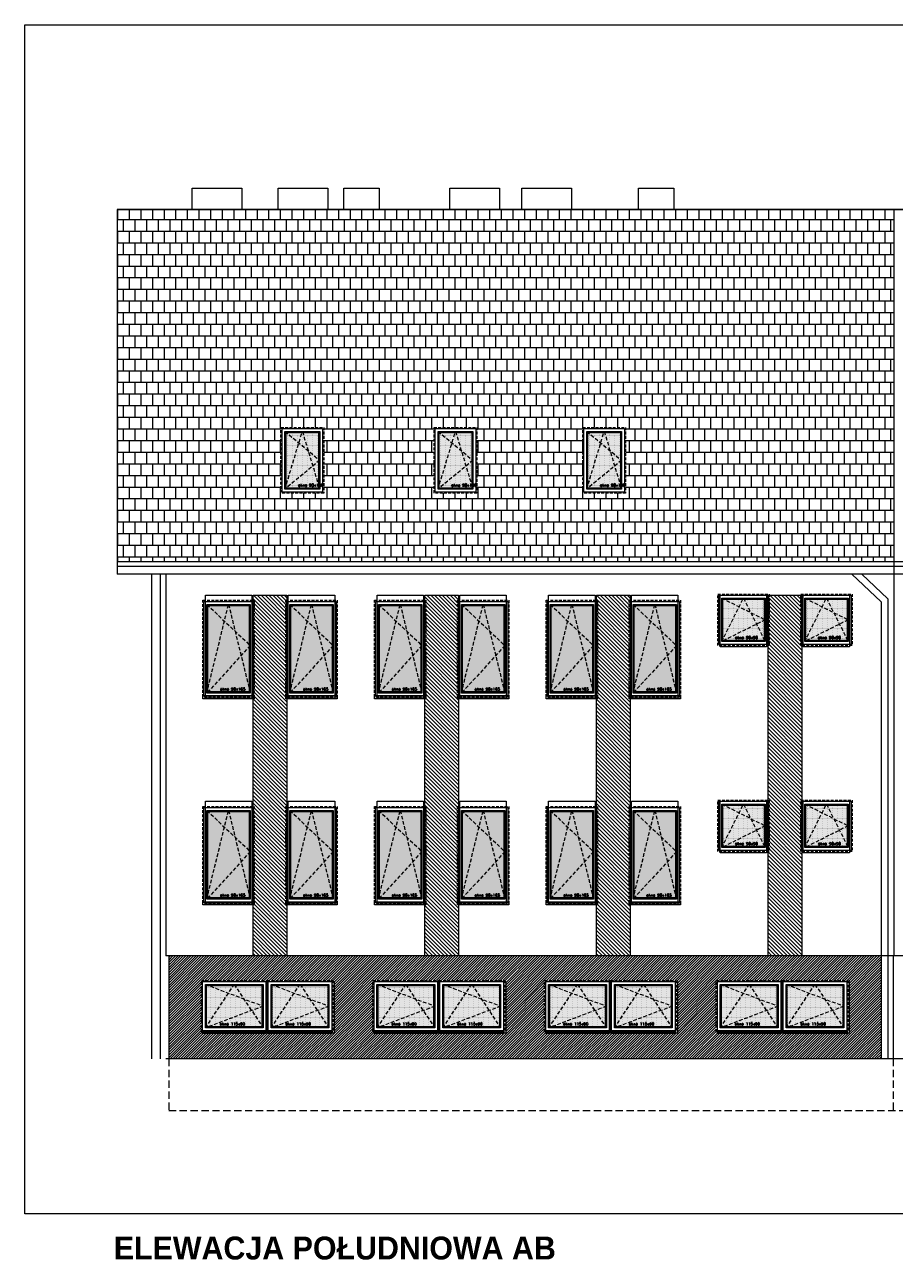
# Model space of a CAD drawing. Header units: millimetres. Extents: x -82287 to 177822, y -399756 to 0.
# Tile 15 of 228: x 53483 to 55002, y -241863 to -239700. Entities that reach past the tile are written whole.
import ezdxf
from ezdxf.enums import TextEntityAlignment as Align

# ---------------------------------------------------------------- set-up
doc = ezdxf.new("R2010")
doc.units = ezdxf.units.MM
doc.header["$MEASUREMENT"] = 0
for name, pattern in [('SUŁOSZOWA - PB 21 03$0$CACHE', [9.525, 6.35, -3.175]), ('SUŁOSZOWA - PB 21 03$0$CARKOVANA', [7.5, 5, -2.5]), ('SUŁOSZOWA - PB 21 03$0$HIDDEN', [9.525, 6.35, -3.175])]:
    doc.linetypes.add(name, pattern=pattern)
doc.layers.add('FL_XREF', color=252, linetype='Continuous')
for name, color, linetype, lineweight in [('SUŁOSZOWA - PB 21 03$0$! opisy okien elewacja', 251, 'Continuous', 0), ('SUŁOSZOWA - PB 21 03$0$!! 0_ Istn-okna', 251, 'Continuous', 0), ('SUŁOSZOWA - PB 21 03$0$!! 0_ Istn-sciany', 251, 'Continuous', 0), ('SUŁOSZOWA - PB 21 03$0$!! 0_ Opis', 251, 'Continuous', 0), ('SUŁOSZOWA - PB 21 03$0$!! 0_ WIDOK ELEWACJA', 251, 'Continuous', 0), ('SUŁOSZOWA - PB 21 03$0$!! 0_Istn-cienka', 251, 'Continuous', 0), ('SUŁOSZOWA - PB 21 03$0$!! 0_Istn-drzwi', 251, 'Continuous', 0), ('SUŁOSZOWA - PB 21 03$0$!! 0_Opis_pom', 251, 'Continuous', 0), ('SUŁOSZOWA - PB 21 03$0$!! 1_ELEWACJA KOLOR', 251, 'Continuous', 0), ('SUŁOSZOWA - PB 21 03$0$!! 1_Hatch dach', 251, 'Continuous', 0), ('SUŁOSZOWA - PB 21 03$0$!! 1_OPIS POM NOWE', 251, 'Continuous', 0), ('SUŁOSZOWA - PB 21 03$0$!! 2_ELEWACJA COKÓŁ', 251, 'Continuous', 0), ('SUŁOSZOWA - PB 21 03$0$!! 2_NOWE OKNA WIDOk - remont', 251, 'Continuous', 0), ('SUŁOSZOWA - PB 21 03$0$!! 2_TYNK OBRYS', 251, 'Continuous', 0)]:
    doc.layers.add(name, color=color, linetype=linetype, lineweight=lineweight)
doc.styles.add('SUŁOSZOWA - PB 21 03$0$ARIAL', font='tahoma.ttf')
doc.styles.add('SUŁOSZOWA - PB 21 03$0$STYLE10', font='arialbd.ttf')
doc.styles.add('SUŁOSZOWA - PB 21 03$0$TXT', font='simplex.shx')
pattern_1 = [(315, (0, 0), (3.367596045, 3.367596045), [])]

# ---------------------------------------------------------------- blocks, each defined once
blk = doc.blocks.new('SUŁOSZOWA - PB 21 03$0$okno 90x180')
at = {"layer": 'SUŁOSZOWA - PB 21 03$0$!! 1_Hatch dach', "true_color": 0x575757}
h = blk.add_hatch(dxfattribs=at)
h.set_pattern_fill('DOTS', color=251)
h.set_pattern_definition([(0, (-9632.3096, -11392.1331), (0.79375, 1.5875), [0, -1.5875])])
h.paths.add_polyline_path([(9, -20), (81, -20), (81, -171), (9, -171)])
at = {"layer": 'SUŁOSZOWA - PB 21 03$0$!! 0_ Istn-okna', "linetype": 'SUŁOSZOWA - PB 21 03$0$CARKOVANA', "lineweight": 5}
blk.add_lwpolyline([(0, -11), (90, -11), (90, -180), (0, -180)], close=True, dxfattribs=at)
at = {"layer": 'SUŁOSZOWA - PB 21 03$0$!! 0_ Istn-okna'}
for points in [[(2, -13), (88, -13), (88, -178), (2, -178)], [(7, -18), (83, -18), (83, -173), (7, -173)], [(9, -20), (81, -20), (81, -171), (9, -171)], [(0, -178), (90, -178), (90, -183), (0, -183)]]:
    blk.add_lwpolyline(points, close=True, dxfattribs=at)
at = {"layer": 'SUŁOSZOWA - PB 21 03$0$!! 1_Hatch dach', "color": 251, "linetype": 'SUŁOSZOWA - PB 21 03$0$CACHE', "true_color": 0x575757}
for points in [[(7, -173), (45, -18), (83, -173)], [(7, -18), (83, -90), (7, -173)]]:
    blk.add_lwpolyline(points, dxfattribs=at)
at = {"insert": (30.1, -163.6), "char_height": 5, "attachment_point": 1, "style": 'SUŁOSZOWA - PB 21 03$0$TXT'}
blk.add_mtext_dynamic_manual_height_columns('okno 90x165', width=52.63, gutter_width=75, heights=[0], dxfattribs=at)
blk = doc.blocks.new('SUŁOSZOWA - PB 21 03$0$okno 90x90')
at = {"layer": 'SUŁOSZOWA - PB 21 03$0$!! 1_Hatch dach', "true_color": 0x575757}
h = blk.add_hatch(dxfattribs=at)
h.set_pattern_fill('DOTS', color=251)
h.set_pattern_definition([(0, (-9634.3096, -11214.1331), (0.79375, 1.5875), [0, -1.5875])])
h.paths.add_polyline_path([(7, 79), (79, 79), (79, 7), (7, 7)])
at = {"layer": 'SUŁOSZOWA - PB 21 03$0$!! 0_ Istn-okna', "linetype": 'SUŁOSZOWA - PB 21 03$0$CARKOVANA', "lineweight": 5}
blk.add_lwpolyline([(-2, 88), (88, 88), (88, -2), (-2, -2)], close=True, dxfattribs=at)
at = {"layer": 'SUŁOSZOWA - PB 21 03$0$!! 0_ Istn-okna'}
for points in [[(0, 86), (86, 86), (86, 0), (0, 0)], [(5, 81), (81, 81), (81, 5), (5, 5)], [(7, 79), (79, 79), (79, 7), (7, 7)]]:
    blk.add_lwpolyline(points, close=True, dxfattribs=at)
at = {"layer": 'SUŁOSZOWA - PB 21 03$0$!! 1_Hatch dach', "color": 251, "linetype": 'SUŁOSZOWA - PB 21 03$0$CACHE', "true_color": 0x575757}
for points in [[(5, 5), (43, 81), (81, 5)], [(5, 81), (81, 43), (5, 5)]]:
    blk.add_lwpolyline(points, dxfattribs=at)
at = {"insert": (28.1, 14.4), "char_height": 5, "attachment_point": 1, "style": 'SUŁOSZOWA - PB 21 03$0$TXT'}
blk.add_mtext_dynamic_manual_height_columns('okno 90x90', width=52.63, gutter_width=75, heights=[0], dxfattribs=at)
blk = doc.blocks.new('SUŁOSZOWA - PB 21 03$0$okno 115x115')
at = {"layer": 'SUŁOSZOWA - PB 21 03$0$!! 1_Hatch dach', "true_color": 0x575757}
h = blk.add_hatch(dxfattribs=at)
h.set_pattern_fill('DOTS', color=251, angle=360)
h.set_pattern_definition([(360, (-21873.4686, 1906.5186), (0.79375, 1.5875), [0, -1.5875])])
h.paths.add_polyline_path([(-12257.2, 13266.7), (-12160.2, 13266.7), (-12160.2, 13194.7), (-12257.2, 13194.7)])
h = blk.add_hatch(dxfattribs=at)
h.set_pattern_fill('ANSI31', color=251, scale=0.2, angle=360)
h.set_pattern_definition([(45, (0, 0), (-0.449012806, 0.449012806), [])])
h.paths.add_polyline_path([(-12264.2, 13187.7), (-12153.2, 13187.7), (-12153.2, 13182.7), (-12264.2, 13182.7)])
at = {"layer": 'SUŁOSZOWA - PB 21 03$0$!! 0_ Istn-okna', "linetype": 'SUŁOSZOWA - PB 21 03$0$CARKOVANA', "lineweight": 5}
blk.add_lwpolyline([(-12266.2, 13275.7), (-12151.2, 13275.7), (-12151.2, 13185.7), (-12266.2, 13185.7)], close=True, dxfattribs=at)
at = {"layer": 'SUŁOSZOWA - PB 21 03$0$!! 0_ Istn-okna'}
for points in [[(-12264.2, 13273.7), (-12153.2, 13273.7), (-12153.2, 13187.7), (-12264.2, 13187.7)], [(-12259.2, 13268.7), (-12158.2, 13268.7), (-12158.2, 13192.7), (-12259.2, 13192.7)], [(-12257.2, 13266.7), (-12160.2, 13266.7), (-12160.2, 13194.7), (-12257.2, 13194.7)], [(-12264.2, 13187.7), (-12153.2, 13187.7), (-12153.2, 13182.7), (-12264.2, 13182.7)]]:
    blk.add_lwpolyline(points, close=True, dxfattribs=at)
at = {"layer": 'SUŁOSZOWA - PB 21 03$0$!! 1_Hatch dach', "color": 251, "linetype": 'SUŁOSZOWA - PB 21 03$0$CACHE', "true_color": 0x575757}
for points in [[(-12259.2, 13192.7), (-12208.7, 13268.7), (-12158.2, 13192.7)], [(-12259.2, 13268.7), (-12158.2, 13230.7), (-12259.2, 13192.7)]]:
    blk.add_lwpolyline(points, dxfattribs=at)
at = {"insert": (-12234.1, 13202.1), "char_height": 5, "attachment_point": 1, "style": 'SUŁOSZOWA - PB 21 03$0$TXT'}
blk.add_mtext_dynamic_manual_height_columns('okno 115x90', width=52.63, gutter_width=75, heights=[0], dxfattribs=at)
blk = doc.blocks.new('SUŁOSZOWA - PB 21 03$0$OKNO POŁACIOWE')
at = {"layer": 'SUŁOSZOWA - PB 21 03$0$!! 1_Hatch dach', "true_color": 0x575757}
h = blk.add_hatch(dxfattribs=at)
h.set_pattern_fill('DOTS', color=251)
h.set_pattern_definition([(0, (62967.6391, -229507.4222), (0.79375, 1.5875), [0, -1.5875])])
h.paths.add_polyline_path([(72608.9, -218174.3), (72665.9, -218174.3), (72665.9, -218271.3), (72608.9, -218271.3)])
at = {"layer": 'SUŁOSZOWA - PB 21 03$0$!! 0_ Istn-okna', "linetype": 'SUŁOSZOWA - PB 21 03$0$CARKOVANA', "lineweight": 5}
blk.add_lwpolyline([(72599.9, -218165.3), (72674.9, -218165.3), (72674.9, -218280.3), (72599.9, -218280.3)], close=True, dxfattribs=at)
at = {"layer": 'SUŁOSZOWA - PB 21 03$0$!! 0_ Istn-okna'}
for points in [[(72601.9, -218167.3), (72672.9, -218167.3), (72672.9, -218278.3), (72601.9, -218278.3)], [(72606.9, -218172.3), (72667.9, -218172.3), (72667.9, -218273.3), (72606.9, -218273.3)], [(72608.9, -218174.3), (72665.9, -218174.3), (72665.9, -218271.3), (72608.9, -218271.3)]]:
    blk.add_lwpolyline(points, close=True, dxfattribs=at)
at = {"layer": 'SUŁOSZOWA - PB 21 03$0$!! 1_Hatch dach', "color": 251, "linetype": 'SUŁOSZOWA - PB 21 03$0$CACHE', "true_color": 0x575757}
for points in [[(72606.9, -218273.3), (72637.4, -218172.3), (72667.9, -218273.3)], [(72606.9, -218172.3), (72667.9, -218222.8), (72606.9, -218273.3)]]:
    blk.add_lwpolyline(points, dxfattribs=at)
at = {"insert": (72630, -218263.9), "char_height": 5, "attachment_point": 1, "style": 'SUŁOSZOWA - PB 21 03$0$TXT'}
blk.add_mtext_dynamic_manual_height_columns('okno 90x180', width=52.63, gutter_width=75, heights=[0], dxfattribs=at)
blk = doc.blocks.new('SUŁOSZOWA - PB 21 03')
at = {"layer": 'SUŁOSZOWA - PB 21 03$0$!! 1_ELEWACJA KOLOR'}
h = blk.add_hatch(dxfattribs=at)
h.set_pattern_fill('ANSI31', color=129, scale=1.5, angle=-90)
h.set_pattern_definition(pattern_1)
h.paths.add_polyline_path([(53819.56903, -240749.35053), (53878.56903, -240749.35053), (53878.56903, -241379.35053), (53819.56903, -241379.35053)])
h = blk.add_hatch(dxfattribs=at)
h.set_pattern_fill('ANSI31', color=129, scale=1.5, angle=-90)
h.set_pattern_definition(pattern_1)
h.paths.add_polyline_path([(54119.56903, -240749.35053), (54178.56903, -240749.35053), (54178.56903, -241379.35053), (54119.56903, -241379.35053)])
h = blk.add_hatch(dxfattribs=at)
h.set_pattern_fill('ANSI31', color=129, scale=1.5, angle=-90)
h.set_pattern_definition(pattern_1)
h.paths.add_polyline_path([(54419.56903, -240749.35053), (54478.56903, -240749.35053), (54478.56903, -241379.35053), (54419.56903, -241379.35053)])
h = blk.add_hatch(dxfattribs=at)
h.set_pattern_fill('ANSI31', color=129, scale=1.5, angle=-90)
h.set_pattern_definition(pattern_1)
h.paths.add_polyline_path([(54719.56903, -240749.35053), (54778.56903, -240749.35053), (54778.56903, -241379.35053), (54719.56903, -241379.35053)])
at = {"layer": 'SUŁOSZOWA - PB 21 03$0$!! 1_Hatch dach', "true_color": 0x990000}
h = blk.add_hatch(dxfattribs=at)
h.set_pattern_fill('AR-B88', color=14, scale=0.1, angle=180)
h.set_pattern_definition([(180, (0, 0), (-2e-15, -20.32), []), (270, (0, 0), (10.16, -20.32), [20.32, -20.32])])
h.paths.add_polyline_path([(54939.06903, -240075.35053), (53582.06903, -240075.35053), (53582.06903, -240691.16861), (54939.06903, -240691.16861)])
h.paths.add_polyline_path([(54470.65122, -240571.15298), (54395.65122, -240571.15298), (54395.65122, -240456.15298), (54470.65122, -240456.15298)], flags=16)
h.paths.add_polyline_path([(54468.65122, -240569.15298), (54397.65122, -240569.15298), (54397.65122, -240458.15298), (54468.65122, -240458.15298)], flags=0)
h.paths.add_polyline_path([(54463.65122, -240564.15298), (54402.65122, -240564.15298), (54402.65122, -240463.15298), (54463.65122, -240463.15298)], flags=0)
h.paths.add_polyline_path([(54463.04726, -240562.15298), (54405.06706, -240562.15298), (54402.65122, -240564.15298), (54404.65122, -240557.53003), (54404.65122, -240464.80872), (54405.06706, -240465.15298), (54432.54726, -240465.15298), (54433.15122, -240463.15298), (54433.75518, -240465.15298), (54461.65122, -240465.15298), (54461.65122, -240511.99724), (54463.65122, -240513.65298), (54461.65122, -240515.30872), (54461.65122, -240557.53003)], flags=0)
h.paths.add_polyline_path([(54210.75844, -240571.15298), (54135.75844, -240571.15298), (54135.75844, -240456.15298), (54210.75844, -240456.15298)], flags=16)
h.paths.add_polyline_path([(54208.75844, -240569.15298), (54137.75844, -240569.15298), (54137.75844, -240458.15298), (54208.75844, -240458.15298)], flags=0)
h.paths.add_polyline_path([(54203.75844, -240564.15298), (54142.75844, -240564.15298), (54142.75844, -240463.15298), (54203.75844, -240463.15298)], flags=0)
h.paths.add_polyline_path([(54203.15448, -240562.15298), (54145.17428, -240562.15298), (54142.75844, -240564.15298), (54144.75844, -240557.53003), (54144.75844, -240464.80872), (54145.17428, -240465.15298), (54172.65448, -240465.15298), (54173.25844, -240463.15298), (54173.8624, -240465.15298), (54201.75844, -240465.15298), (54201.75844, -240511.99724), (54203.75844, -240513.65298), (54201.75844, -240515.30872), (54201.75844, -240557.53003)], flags=0)
h.paths.add_polyline_path([(53943.10625, -240571.15298), (53868.10625, -240571.15298), (53868.10625, -240456.15298), (53943.10625, -240456.15298)], flags=16)
h.paths.add_polyline_path([(53941.10625, -240569.15298), (53870.10625, -240569.15298), (53870.10625, -240458.15298), (53941.10625, -240458.15298)], flags=0)
h.paths.add_polyline_path([(53936.10625, -240564.15298), (53875.10625, -240564.15298), (53875.10625, -240463.15298), (53936.10625, -240463.15298)], flags=0)
h.paths.add_polyline_path([(53935.50229, -240562.15298), (53877.52209, -240562.15298), (53875.10625, -240564.15298), (53877.10625, -240557.53003), (53877.10625, -240464.80872), (53877.52209, -240465.15298), (53905.00229, -240465.15298), (53905.60625, -240463.15298), (53906.21021, -240465.15298), (53934.10625, -240465.15298), (53934.10625, -240511.99724), (53936.10625, -240513.65298), (53934.10625, -240515.30872), (53934.10625, -240557.53003)], flags=0)
h.paths.add_polyline_path([(53896.934, -240560.99335), (53947.05305, -240560.99335), (53947.05305, -240553.49335), (53896.934, -240553.49335)], flags=24)
h.paths.add_polyline_path([(54164.58619, -240560.99335), (54214.70524, -240560.99335), (54214.70524, -240553.49335), (54164.58619, -240553.49335)], flags=24)
h.paths.add_polyline_path([(54424.47897, -240560.99335), (54474.59802, -240560.99335), (54474.59802, -240553.49335), (54424.47897, -240553.49335)], flags=24)
at = {"layer": 'SUŁOSZOWA - PB 21 03$0$!! 2_ELEWACJA COKÓŁ'}
h = blk.add_hatch(dxfattribs=at)
h.set_pattern_fill('ANSI31', color=250)
h.set_pattern_definition([(45, (-4038.4983, -39195.6034), (-2.24506403, 2.24506403), [])])
h.paths.add_polyline_path([(54917.06903, -241379.35053), (53672.06903, -241379.35053), (53672.06903, -241559.35053), (54917.06903, -241559.35053)])
h.paths.add_polyline_path([(54261.06903, -241514.35053), (54031.06903, -241514.35053), (54031.06903, -241512.35053), (54029.06903, -241512.35053), (54029.06903, -241422.35053), (54144.06903, -241422.35053), (54259.06903, -241422.35053), (54259.06903, -241424.35053), (54261.06903, -241424.35053)], flags=16)
h.paths.add_polyline_path([(54257.06903, -241510.35053), (54146.06903, -241510.35053), (54146.06903, -241424.35053), (54257.06903, -241424.35053)], flags=0)
h.paths.add_polyline_path([(54252.06903, -241505.35053), (54151.06903, -241505.35053), (54151.06903, -241429.35053), (54252.06903, -241429.35053)], flags=0)
h.paths.add_polyline_path([(54250.74008, -241503.35053), (54156.38482, -241503.35053), (54151.06903, -241505.35053), (54153.06903, -241502.34063), (54153.06903, -241430.10301), (54156.38482, -241431.35053), (54200.24008, -241431.35053), (54201.56903, -241429.35053), (54202.89798, -241431.35053), (54250.06903, -241431.35053), (54250.06903, -241466.59806), (54252.06903, -241467.35053), (54250.06903, -241468.10301), (54250.06903, -241502.34063)], flags=0)
h.paths.add_polyline_path([(54329.06903, -241512.35053), (54329.06903, -241422.35053), (54444.06903, -241422.35053), (54559.06903, -241422.35053), (54559.06903, -241424.35053), (54561.06903, -241424.35053), (54561.06903, -241514.35053), (54331.06903, -241514.35053), (54331.06903, -241512.35053)], flags=16)
h.paths.add_polyline_path([(54331.06903, -241510.35053), (54331.06903, -241424.35053), (54442.06903, -241424.35053), (54442.06903, -241510.35053)], flags=0)
h.paths.add_polyline_path([(54336.06903, -241505.35053), (54336.06903, -241429.35053), (54437.06903, -241429.35053), (54437.06903, -241505.35053)], flags=0)
h.paths.add_polyline_path([(54336.06903, -241505.35053), (54338.06903, -241502.34063), (54338.06903, -241430.10301), (54341.38482, -241431.35053), (54385.24008, -241431.35053), (54386.56903, -241429.35053), (54387.89798, -241431.35053), (54435.06903, -241431.35053), (54435.06903, -241466.59806), (54437.06903, -241467.35053), (54435.06903, -241468.10301), (54435.06903, -241502.34063), (54435.74008, -241503.35053), (54341.38482, -241503.35053)], flags=0)
h.paths.add_polyline_path([(54142.06903, -241510.35053), (54031.06903, -241510.35053), (54031.06903, -241424.35053), (54142.06903, -241424.35053)], flags=0)
h.paths.add_polyline_path([(54137.06903, -241505.35053), (54036.06903, -241505.35053), (54036.06903, -241429.35053), (54137.06903, -241429.35053)], flags=0)
h.paths.add_polyline_path([(54135.74008, -241503.35053), (54041.38482, -241503.35053), (54036.06903, -241505.35053), (54038.06903, -241502.34063), (54038.06903, -241430.10301), (54041.38482, -241431.35053), (54085.24008, -241431.35053), (54086.56903, -241429.35053), (54087.89798, -241431.35053), (54135.06903, -241431.35053), (54135.06903, -241466.59806), (54137.06903, -241467.35053), (54135.06903, -241468.10301), (54135.06903, -241502.34063)], flags=0)
h.paths.add_polyline_path([(54446.06903, -241510.35053), (54446.06903, -241424.35053), (54557.06903, -241424.35053), (54557.06903, -241510.35053)], flags=0)
h.paths.add_polyline_path([(54451.06903, -241505.35053), (54451.06903, -241429.35053), (54552.06903, -241429.35053), (54552.06903, -241505.35053)], flags=0)
h.paths.add_polyline_path([(54451.06903, -241505.35053), (54453.06903, -241502.34063), (54453.06903, -241430.10301), (54456.38482, -241431.35053), (54500.24008, -241431.35053), (54501.56903, -241429.35053), (54502.89798, -241431.35053), (54550.06903, -241431.35053), (54550.06903, -241466.59806), (54552.06903, -241467.35053), (54550.06903, -241468.10301), (54550.06903, -241502.34063), (54550.74008, -241503.35053), (54456.38482, -241503.35053)], flags=0)
h.paths.add_polyline_path([(53961.06903, -241514.35053), (53731.06903, -241514.35053), (53731.06903, -241512.35053), (53729.06903, -241512.35053), (53729.06903, -241422.35053), (53844.06903, -241422.35053), (53959.06903, -241422.35053), (53959.06903, -241424.35053), (53961.06903, -241424.35053)], flags=16)
h.paths.add_polyline_path([(53957.06903, -241510.35053), (53846.06903, -241510.35053), (53846.06903, -241424.35053), (53957.06903, -241424.35053)], flags=0)
h.paths.add_polyline_path([(53952.06903, -241505.35053), (53851.06903, -241505.35053), (53851.06903, -241429.35053), (53952.06903, -241429.35053)], flags=0)
h.paths.add_polyline_path([(53950.74008, -241503.35053), (53856.38482, -241503.35053), (53851.06903, -241505.35053), (53853.06903, -241502.34063), (53853.06903, -241430.10301), (53856.38482, -241431.35053), (53900.24008, -241431.35053), (53901.56903, -241429.35053), (53902.89798, -241431.35053), (53950.06903, -241431.35053), (53950.06903, -241466.59806), (53952.06903, -241467.35053), (53950.06903, -241468.10301), (53950.06903, -241502.34063)], flags=0)
h.paths.add_polyline_path([(54629.06903, -241512.35053), (54629.06903, -241422.35053), (54744.06903, -241422.35053), (54859.06903, -241422.35053), (54859.06903, -241424.35053), (54861.06903, -241424.35053), (54861.06903, -241514.35053), (54631.06903, -241514.35053), (54631.06903, -241512.35053)], flags=16)
h.paths.add_polyline_path([(54631.06903, -241510.35053), (54631.06903, -241424.35053), (54742.06903, -241424.35053), (54742.06903, -241510.35053)], flags=0)
h.paths.add_polyline_path([(54636.06903, -241505.35053), (54636.06903, -241429.35053), (54737.06903, -241429.35053), (54737.06903, -241505.35053)], flags=0)
h.paths.add_polyline_path([(54636.06903, -241505.35053), (54638.06903, -241502.34063), (54638.06903, -241430.10301), (54641.38482, -241431.35053), (54685.24008, -241431.35053), (54686.56903, -241429.35053), (54687.89798, -241431.35053), (54735.06903, -241431.35053), (54735.06903, -241466.59806), (54737.06903, -241467.35053), (54735.06903, -241468.10301), (54735.06903, -241502.34063), (54735.74008, -241503.35053), (54641.38482, -241503.35053)], flags=0)
h.paths.add_polyline_path([(53842.06903, -241510.35053), (53731.06903, -241510.35053), (53731.06903, -241424.35053), (53842.06903, -241424.35053)], flags=0)
h.paths.add_polyline_path([(53837.06903, -241505.35053), (53736.06903, -241505.35053), (53736.06903, -241429.35053), (53837.06903, -241429.35053)], flags=0)
h.paths.add_polyline_path([(53835.74008, -241503.35053), (53741.38482, -241503.35053), (53736.06903, -241505.35053), (53738.06903, -241502.34063), (53738.06903, -241430.10301), (53741.38482, -241431.35053), (53785.24008, -241431.35053), (53786.56903, -241429.35053), (53787.89798, -241431.35053), (53835.06903, -241431.35053), (53835.06903, -241466.59806), (53837.06903, -241467.35053), (53835.06903, -241468.10301), (53835.06903, -241502.34063)], flags=0)
h.paths.add_polyline_path([(54746.06903, -241510.35053), (54746.06903, -241424.35053), (54857.06903, -241424.35053), (54857.06903, -241510.35053)], flags=0)
h.paths.add_polyline_path([(54751.06903, -241505.35053), (54751.06903, -241429.35053), (54852.06903, -241429.35053), (54852.06903, -241505.35053)], flags=0)
h.paths.add_polyline_path([(54751.06903, -241505.35053), (54753.06903, -241502.34063), (54753.06903, -241430.10301), (54756.38482, -241431.35053), (54800.24008, -241431.35053), (54801.56903, -241429.35053), (54802.89798, -241431.35053), (54850.06903, -241431.35053), (54850.06903, -241466.59806), (54852.06903, -241467.35053), (54850.06903, -241468.10301), (54850.06903, -241502.34063), (54850.74008, -241503.35053), (54756.38482, -241503.35053)], flags=0)
h.paths.add_polyline_path([(54774.89678, -241502.1909), (54824.06345, -241502.1909), (54824.06345, -241494.6909), (54774.89678, -241494.6909)], flags=8)
h.paths.add_polyline_path([(54659.89678, -241502.1909), (54709.06345, -241502.1909), (54709.06345, -241494.6909), (54659.89678, -241494.6909)], flags=8)
h.paths.add_polyline_path([(54474.89678, -241502.1909), (54524.06345, -241502.1909), (54524.06345, -241494.6909), (54474.89678, -241494.6909)], flags=8)
h.paths.add_polyline_path([(54359.89678, -241502.1909), (54409.06345, -241502.1909), (54409.06345, -241494.6909), (54359.89678, -241494.6909)], flags=8)
h.paths.add_polyline_path([(54174.89678, -241502.1909), (54224.06345, -241502.1909), (54224.06345, -241494.6909), (54174.89678, -241494.6909)], flags=8)
h.paths.add_polyline_path([(54059.89678, -241502.1909), (54109.06345, -241502.1909), (54109.06345, -241494.6909), (54059.89678, -241494.6909)], flags=8)
h.paths.add_polyline_path([(53874.89678, -241502.1909), (53924.06345, -241502.1909), (53924.06345, -241494.6909), (53874.89678, -241494.6909)], flags=8)
h.paths.add_polyline_path([(53759.89678, -241502.1909), (53809.06345, -241502.1909), (53809.06345, -241494.6909), (53759.89678, -241494.6909)], flags=8)
at = {"layer": 'SUŁOSZOWA - PB 21 03$0$! opisy okien elewacja'}
blk.add_lwpolyline([(53420.42771, -239752.90582), (60543.65378, -239752.90582), (60543.65378, -241830.32956), (53420.42771, -241830.32956)], close=True, dxfattribs=at)
at = {"layer": 'SUŁOSZOWA - PB 21 03$0$!! 0_ Istn-sciany'}
blk.add_lwpolyline([(56742.06903, -241559.35053), (53667.06903, -241559.35053)], dxfattribs=at)
at = {"layer": 'SUŁOSZOWA - PB 21 03$0$!! 0_ WIDOK ELEWACJA'}
for p, q in [((54939.06903, -240075.35053), (54939.06903, -241379.35053)), ((54917.06903, -240760.78907), (54917.06903, -241559.35053)), ((54929.06903, -240755.57555), (54929.06903, -241559.35053))]:
    blk.add_line(p, q, dxfattribs=at)
for points in [[(53713.06903, -240038.35053), (53800.06903, -240038.35053), (53800.06903, -240075.35053), (53713.06903, -240075.35053)], [(53863.06903, -240038.35053), (53950.06903, -240038.35053), (53950.06903, -240075.35053), (53863.06903, -240075.35053)], [(53978.06903, -240038.35053), (54040.06903, -240038.35053), (54040.06903, -240075.35053), (53978.06903, -240075.35053)], [(54163.06903, -240038.35053), (54250.06903, -240038.35053), (54250.06903, -240075.35053), (54163.06903, -240075.35053)], [(54289.06903, -240038.35053), (54376.06903, -240038.35053), (54376.06903, -240075.35053), (54289.06903, -240075.35053)], [(54493.06903, -240038.35053), (54555.06903, -240038.35053), (54555.06903, -240075.35053), (54493.06903, -240075.35053)], [(53736.06903, -240749.35053), (53817.06903, -240749.35053), (53817.06903, -240929.35053), (53736.06903, -240929.35053)], [(53881.06903, -240749.35053), (53962.06903, -240749.35053), (53962.06903, -240929.35053), (53881.06903, -240929.35053)], [(54036.06903, -240749.35053), (54117.06903, -240749.35053), (54117.06903, -240929.35053), (54036.06903, -240929.35053)], [(54181.06903, -240749.35053), (54262.06903, -240749.35053), (54262.06903, -240929.35053), (54181.06903, -240929.35053)], [(54336.06903, -240749.35053), (54417.06903, -240749.35053), (54417.06903, -240929.35053), (54336.06903, -240929.35053)], [(54481.06903, -240749.35053), (54562.06903, -240749.35053), (54562.06903, -240929.35053), (54481.06903, -240929.35053)], [(54636.06903, -240749.35053), (54717.06903, -240749.35053), (54717.06903, -240839.35053), (54636.06903, -240839.35053)], [(54781.06903, -240749.35053), (54862.06903, -240749.35053), (54862.06903, -240839.35053), (54781.06903, -240839.35053)], [(53736.06903, -241109.35053), (53817.06903, -241109.35053), (53817.06903, -241289.35053), (53736.06903, -241289.35053)], [(53881.06903, -241109.35053), (53962.06903, -241109.35053), (53962.06903, -241289.35053), (53881.06903, -241289.35053)], [(54036.06903, -241109.35053), (54117.06903, -241109.35053), (54117.06903, -241289.35053), (54036.06903, -241289.35053)], [(54181.06903, -241109.35053), (54262.06903, -241109.35053), (54262.06903, -241289.35053), (54181.06903, -241289.35053)], [(54336.06903, -241109.35053), (54417.06903, -241109.35053), (54417.06903, -241289.35053), (54336.06903, -241289.35053)], [(54481.06903, -241109.35053), (54562.06903, -241109.35053), (54562.06903, -241289.35053), (54481.06903, -241289.35053)], [(54636.06903, -241109.35053), (54717.06903, -241109.35053), (54717.06903, -241199.35053), (54636.06903, -241199.35053)], [(54781.06903, -241109.35053), (54862.06903, -241109.35053), (54862.06903, -241199.35053), (54781.06903, -241199.35053)], [(53961.06903, -241424.35053), (53961.06903, -241514.35053), (53731.06903, -241514.35053), (53731.06903, -241424.35053)], [(54261.06903, -241424.35053), (54261.06903, -241514.35053), (54031.06903, -241514.35053), (54031.06903, -241424.35053)], [(54561.06903, -241424.35053), (54561.06903, -241514.35053), (54331.06903, -241514.35053), (54331.06903, -241424.35053)], [(54861.06903, -241424.35053), (54861.06903, -241514.35053), (54631.06903, -241514.35053), (54631.06903, -241424.35053)]]:
    blk.add_lwpolyline(points, close=True, dxfattribs=at)
for points in [[(59895.06903, -240075.35053), (53582.06903, -240075.35053)], [(53582.06903, -240075.35053), (53582.06903, -240712.9393)], [(56910.29832, -240691.16861), (53582.06903, -240691.16861)], [(56900.9144, -240699.42645), (53582.06903, -240699.42645)], [(56885.55889, -240712.9393), (53582.06903, -240712.9393)], [(53675.06223, -240712.9393), (53582.06903, -240712.9393)], [(53642.06903, -240712.9393), (53642.06903, -241559.35053)], [(53657.06903, -240712.9393), (53657.06903, -241559.35053)], [(53667.06903, -240712.9393), (53667.06903, -241379.35053)], [(54917.06903, -240760.78907), (54865.81732, -240712.9393)], [(54929.06903, -240755.57555), (54883.4015, -240712.9393)], [(56742.06903, -241379.35053), (53667.06903, -241379.35053)], [(53672.06903, -241379.35053), (53672.06903, -241559.35053)], [(54938.06903, -241379.35053), (54938.06903, -241559.35053)]]:
    blk.add_lwpolyline(points, dxfattribs=at)
at = {"layer": 'SUŁOSZOWA - PB 21 03$0$!! 0_Istn-cienka', "linetype": 'SUŁOSZOWA - PB 21 03$0$HIDDEN', "ltscale": 2}
for points in [[(53672.06903, -241559.35053), (53672.06903, -241649.35053)], [(54938.06903, -241559.35053), (54938.06903, -241649.35053)], [(53672.06903, -241649.35053), (56742.06903, -241649.35053)]]:
    blk.add_lwpolyline(points, dxfattribs=at)
at = {"layer": 'SUŁOSZOWA - PB 21 03$0$!! 0_Istn-drzwi'}
blk.add_lwpolyline([(53582.06903, -240075.35053), (59895.06903, -240075.35053)], dxfattribs=at)
at = {"layer": 'SUŁOSZOWA - PB 21 03$0$!! 2_TYNK OBRYS'}
for points in [[(53819.56903, -240749.35053), (53878.56903, -240749.35053), (53878.56903, -241379.35053), (53819.56903, -241379.35053)], [(54119.56903, -240749.35053), (54178.56903, -240749.35053), (54178.56903, -241379.35053), (54119.56903, -241379.35053)], [(54419.56903, -240749.35053), (54478.56903, -240749.35053), (54478.56903, -241379.35053), (54419.56903, -241379.35053)], [(54719.56903, -240749.35053), (54778.56903, -240749.35053), (54778.56903, -241379.35053), (54719.56903, -241379.35053)]]:
    blk.add_lwpolyline(points, close=True, dxfattribs=at)
at = {"layer": 'SUŁOSZOWA - PB 21 03$0$! opisy okien elewacja'}
for p in [(-18731.84251, -22290.86393), (-18464.19032, -22290.86393), (-18204.29755, -22290.86393)]:
    blk.add_blockref('SUŁOSZOWA - PB 21 03$0$OKNO POŁACIOWE', p, dxfattribs=at)
at = {"layer": 'SUŁOSZOWA - PB 21 03$0$!! 2_NOWE OKNA WIDOk - remont'}
for name, p in [('SUŁOSZOWA - PB 21 03$0$okno 90x90', (54633.56903, -240835.35053)), ('SUŁOSZOWA - PB 21 03$0$okno 90x90', (54778.56903, -240835.35053)), ('SUŁOSZOWA - PB 21 03$0$okno 90x180', (53731.56903, -240747.35053)), ('SUŁOSZOWA - PB 21 03$0$okno 90x180', (53876.56903, -240747.35053)), ('SUŁOSZOWA - PB 21 03$0$okno 90x180', (54031.56903, -240747.35053)), ('SUŁOSZOWA - PB 21 03$0$okno 90x180', (54176.56903, -240747.35053)), ('SUŁOSZOWA - PB 21 03$0$okno 90x180', (54331.56903, -240747.35053)), ('SUŁOSZOWA - PB 21 03$0$okno 90x180', (54476.56903, -240747.35053)), ('SUŁOSZOWA - PB 21 03$0$okno 90x90', (54633.56903, -241195.35053)), ('SUŁOSZOWA - PB 21 03$0$okno 90x90', (54778.56903, -241195.35053)), ('SUŁOSZOWA - PB 21 03$0$okno 90x180', (53731.56903, -241107.35053)), ('SUŁOSZOWA - PB 21 03$0$okno 90x180', (53876.56903, -241107.35053)), ('SUŁOSZOWA - PB 21 03$0$okno 90x180', (54031.56903, -241107.35053)), ('SUŁOSZOWA - PB 21 03$0$okno 90x180', (54176.56903, -241107.35053)), ('SUŁOSZOWA - PB 21 03$0$okno 90x180', (54331.56903, -241107.35053)), ('SUŁOSZOWA - PB 21 03$0$okno 90x180', (54476.56903, -241107.35053)), ('SUŁOSZOWA - PB 21 03$0$okno 115x115', (65995.22804, -254698.00231)), ('SUŁOSZOWA - PB 21 03$0$okno 115x115', (66110.22804, -254698.00231)), ('SUŁOSZOWA - PB 21 03$0$okno 115x115', (66295.22804, -254698.00231)), ('SUŁOSZOWA - PB 21 03$0$okno 115x115', (66410.22804, -254698.00231)), ('SUŁOSZOWA - PB 21 03$0$okno 115x115', (66595.22804, -254698.00231)), ('SUŁOSZOWA - PB 21 03$0$okno 115x115', (66710.22804, -254698.00231)), ('SUŁOSZOWA - PB 21 03$0$okno 115x115', (66895.22804, -254698.00231)), ('SUŁOSZOWA - PB 21 03$0$okno 115x115', (67010.22804, -254698.00231))]:
    blk.add_blockref(name, p, dxfattribs=at)
at = {"layer": 'SUŁOSZOWA - PB 21 03$0$!! 0_ Opis', "style": 'SUŁOSZOWA - PB 21 03$0$STYLE10', "width": 0.95}
blk.add_text('ELEWACJA POŁUDNIOWA AB', height=40, dxfattribs=at).set_placement((53576.00607, -241909.82272))
at = {"layer": 'SUŁOSZOWA - PB 21 03$0$!! 0_Opis_pom', "ltscale": 0.7, "style": 'SUŁOSZOWA - PB 21 03$0$ARIAL'}
for tag, p in [('B0,19', (52679.2094, -194257.55204)), ('B2,12', (73342.49259, -194413.89249)), ('B2,14', (73874.0461, -194402.0887)), ('B1,21', (60405.50261, -194427.18207)), ('A1,16', (59129.54925, -194448.08429)), ('B1/17', (59524.53699, -194450.37428)), ('B1,19', (59914.81903, -194448.15658)), ('1,22', (60947.33929, -194456.1144)), ('1,23', (61575.22173, -194450.37428)), ('B2,11', (73069.01144, -194438.89383)), ('B2,16', (75195.07765, -194441.83446)), ('B0,15', (51514.15008, -194461.8073)), ('B0,18', (52071.43815, -194478.40179)), ('A1,1', (58808.06672, -194460.94161)), ('B1,18', (59715.51745, -194473.87108)), ('B2,17', (75506.7465, -194471.3759)), ('B2,19.1', (76701.67035, -194466.03695)), ('B3,7', (87459.81312, -194465.07097)), ('B3,3', (88235.73906, -194465.79732)), ('B3,8', (90006.66539, -194478.47972)), ('B1,20', (60198.53687, -194490.17374)), ('B2,10', (72728.63362, -194489.37283)), ('B2,13', (73649.91716, -194500.01242)), ('B2,15', (74566.38885, -194487.81114)), ('B3,6', (86826.65132, -194483.15512)), ('A0,6', (49094.40602, -194505.72387)), ('A0,4', (49692.81919, -194517.93289)), ('B0,22', (54187.56644, -194519.04308)), ('A1,6', (58565.96262, -194514.50753)), ('B1,1', (61908.24378, -194515.48656)), ('A2,5', (72452.45009, -194505.90583)), ('A0,5', (49399.71914, -194533.19455)), ('A0,3', (49906.53818, -194524.03766)), ('B0,20', (53125.45224, -194527.8835)), ('B0,21', (53847.26622, -194535.08002)), ('B1,3', (62229.35503, -194604.49851)), ('B2,18', (75922.43604, -194612.23635)), ('B2,19', (77152.69039, -194617.53776)), ('A3,4', (85509.27934, -194642.47136)), ('B0,24B', (54824.42896, -194684.26784)), ('B1,4', (63476.45184, -194691.11207)), ('B0,13', (50367.63944, -194706.5583)), ('B0,16', (51457.40872, -194704.43091)), ('B0,17', (51897.58569, -194706.77195)), ('A2,4', (71695.75649, -194707.44268)), ('A1,5', (58149.22649, -194724.80163)), ('A2.1', (72371.45884, -194731.56251)), ('B0,23', (54542.05776, -194742.93939)), ('A1,2', (58744.42262, -194746.622)), ('B1,2D', (60756.29674, -194750.92727)), ('A1,15', (59129.54925, -194780.73348)), ('B0,14', (50962.60809, -194789.06568)), ('B1,4', (63483.03852, -194791.04365)), ('A3.1', (86079.08704, -194786.62422)), ('A0,2', (49295.91259, -194810.95246)), ('B0,7', (52851.95551, -194845.56115)), ('B1,2B', (62374.83512, -194841.86715)), ('B2.7', (74548.27897, -194836.12781)), ('B3,2', (89035.72921, -194837.99287)), ('B1,2A', (61803.35407, -194869.27513)), ('B0,8', (51561.38742, -194890.27848)), ('A1,3', (58810.05243, -195008.83917)), ('A3.2', (86016.50296, -195004.88875)), ('A0,1', (49914.27925, -195025.82804)), ('A0,10', (49695.87246, -195042.9259)), ('B0,17', (51225.06492, -195049.74007)), ('A0,7', (49042.50308, -195082.6056)), ('B0,6', (52110.41055, -195069.39267)), ('B1,8', (61403.63433, -195071.25189)), ('A2.2', (72371.45884, -195070.78713)), ('B2.2', (74976.1855, -195068.47988)), ('B3,11', (88623.94853, -195099.23575)), ('B3,4', (87612.56208, -195132.78192)), ('B3,5', (86839.47632, -195174.05241)), ('B0,12', (50313.60595, -195207.52936)), ('B0,11', (50726.178, -195219.06638)), ('B1,6', (63686.26823, -195231.3997)), ('B3,10', (89778.42161, -195220.68871)), ('B0,24A', (54359.17011, -195245.97867)), ('A1,4', (58093.66276, -195250.96213)), ('A0,11', (49643.96951, -195271.84772)), ('B0,10', (51476.34179, -195259.44699)), ('B3,9', (90479.74099, -195260.18621)), ('A0,8', (49042.50308, -195293.21363)), ('B0,9', (51798.4912, -195291.17482)), ('B1,14', (59332.54805, -195280.73534)), ('B2,21', (75970.16114, -195290.81005)), ('B0,3', (52068.59538, -195319.60465)), ('B1,13', (60186.62513, -195314.46953)), ('B1,10', (60892.94126, -195319.45825)), ('B1,5', (63419.22943, -195317.21026)), ('A2.3', (71832.37045, -195318.78232)), ('B2,9', (73175.51251, -195317.21162)), ('B2,4', (74493.5947, -195318.7733)), ('B2,3', (74674.2815, -195319.28036)), ('A3,3', (85569.83931, -195318.78232)), ('B1,9', (61058.12383, -195344.48743)), ('B2,8', (73894.209, -195338.18956)), ('B2,20', (77211.021, -195343.82367)), ('B3,1', (88723.65615, -195329.98594)), ('B0,2', (52227.2348, -195357.98297)), ('B2.1', (75304.74121, -195348.36327)), ('B1,2C', (61827.40698, -195369.02625)), ('B1,7', (62134.52151, -195372.05069)), ('B0,1', (53061.17304, -195403.85659)), ('A0,9', (49001.50444, -195413.15723)), ('A0,12', (49689.76592, -195485.50737)), ('B0,4', (52224.78303, -195500.96352)), ('B1,11', (61050.00078, -195512.89565)), ('B2,5', (74686.48999, -195507.24036)), ('B0,5', (52066.14362, -195556.83806)), ('B1,12', (60864.00751, -195544.00738)), ('B2,6', (74499.29165, -195549.55175)), ('C2,2', (74812.78942, -195865.8959)), ('C1,3', (61091.58871, -195973.27844)), ('C0,2A', (52278.30875, -196050.48297)), ('C0,1', (52808.36775, -196132.34208)), ('C1,2', (61690.27405, -196439.72387)), ('C1,1', (62060.59754, -196465.28533)), ('C3,1', (88979.71614, -196545.67785)), ('C0,2B', (53028.88223, -196668.8019)), ('C1,4', (61008.68123, -196686.32122)), ('C2,1', (75334.65984, -196786.2197)), ('C2,3', (74834.65119, -196933.26657)), ('C1,5', (61062.7252, -196991.42453)), ('C1,10', (62127.38542, -196998.81344)), ('C1,9', (62147.33751, -197289.53424)), ('C1,6', (61131.41824, -197329.69535)), ('C0,3', (52181.98562, -197341.92176)), ('D1,1', (73931.12245, -197584.03121)), ('C0,4', (52345.96562, -197596.60561)), ('D0,18', (60296.49264, -197617.95269)), ('C2,4', (75243.70451, -197663.89)), ('D0,7', (59141.53804, -197722.84718)), ('D0,17', (60701.16801, -197741.44864)), ('C1,7', (61222.2575, -197737.18052)), ('D1,4', (73157.19908, -197744.29721)), ('D0,3', (59562.25866, -197751.14316)), ('D1,6', (72757.78643, -197751.22612)), ('D0,6', (58741.71849, -197802.61699)), ('D0,10', (58357.73602, -197820.93991)), ('D,09', (59195.67196, -197881.51243)), ('C0,5', (52269.72696, -197902.4362)), ('C0,6', (52872.93793, -197917.07354)), ('D0,2', (59943.06082, -197917.06725)), ('D0,16', (60721.3534, -197935.2949)), ('D1,3', (73475.28953, -197924.29875)), ('D0,8', (59058.9008, -197963.64925)), ('D0,5', (59448.52586, -197969.8061)), ('D1,5', (73291.61607, -197999.29956)), ('C2,5', (74555.08284, -197988.7886)), ('D0,4', (59655.02693, -198042.2589)), ('D0,15', (60692.12223, -198127.4643)), ('D0,1', (59931.33074, -198173.12806)), ('D1,2', (73578.07819, -198172.30068)), ('D0,11', (58161.27105, -198211.45823)), ('D0,12', (58250.99458, -198537.17631)), ('D0,13', (58250.99458, -198764.99605)), ('D0,14', (59130.08589, -198795.3373)), ('D1,7', (71854.87376, -198786.88467)), ('D1,8', (71715.35366, -199212.44512))]:
    blk.add_attdef(tag, text='', height=11.968, dxfattribs=at).set_placement(p, align=Align.MIDDLE_CENTER)
at = {"layer": 'SUŁOSZOWA - PB 21 03$0$!! 1_OPIS POM NOWE', "style": 'SUŁOSZOWA - PB 21 03$0$ARIAL'}
for tag, p in [('C1.7A', (61271.6179, -197538.30303)), ('C2.5B', (74970.66097, -197546.70728)), ('C2,5C', (74903.71123, -197659.13664)), ('C2.4', (75374.07862, -197726.11453)), ('C1.7C', (61260.26049, -197811.38428)), ('D1,2B', (74322.25834, -197791.43247)), ('C1.8B', (61588.27341, -197817.62151)), ('C1.8A', (61884.42005, -197818.94854)), ('C1.7B', (61322.12354, -197933.89849)), ('C2,5A', (74943.41937, -197993.49482)), ('E1.2', (62164.78326, -198139.98688)), ('E1.5E', (62692.10372, -198153.27854)), ('D1,2C', (73419.9359, -198156.57844)), ('D1,2A', (74280.17915, -198172.30068)), ('E2.9', (75361.45041, -198161.88904)), ('E2.7', (76022.45692, -198162.26272)), ('E3.1', (88990.58975, -198158.87886)), ('E1.1', (61330.46191, -198191.9806)), ('E1.5D', (62993.60773, -198185.416)), ('E1.5C', (63016.9343, -198246.3437)), ('E1.5B', (63264.15117, -198307.8661)), ('E3.2', (88781.41347, -198385.24275)), ('E1.6', (61022.6264, -198421.00827)), ('E2.2', (74782.75417, -198427.85813)), ('E2.8', (75757.29014, -198437.09188)), ('E1.5A', (63049.47589, -198456.39852)), ('E2.6', (76531.8031, -198444.40756)), ('E3.4', (89392.22607, -198450.03942)), ('E1.5F', (62736.15118, -198589.14592)), ('E1.5G', (62892.39981, -198586.12622)), ('E1,4', (61888.25021, -198652.6996)), ('E2.1', (75803.99631, -198697.05773)), ('E1.5L', (63297.7633, -198733.65678)), ('E1.3', (61058.5992, -198806.28147)), ('E1.5H', (62893.53005, -198830.01758)), ('E2,3', (74778.52304, -198843.9541)), ('E3.3', (89150.95684, -198867.32581)), ('E1.5K', (63266.15427, -198904.67789)), ('E1.5I', (62723.74907, -199005.87002)), ('E2.4', (75135.87669, -199083.20857)), ('E2.5', (76615.04061, -199164.91143)), ('E1.5J', (63204.25187, -199215.697))]:
    blk.add_attdef(tag, text='', height=11.968, dxfattribs=at).set_placement(p, align=Align.MIDDLE_CENTER)

msp = doc.modelspace()

# ---------------------------------------------------------------- block references
at = {"layer": 'FL_XREF'}
msp.add_blockref('SUŁOSZOWA - PB 21 03', (62.3, 52.9), dxfattribs=at)

doc.saveas('drawing.dxf')
